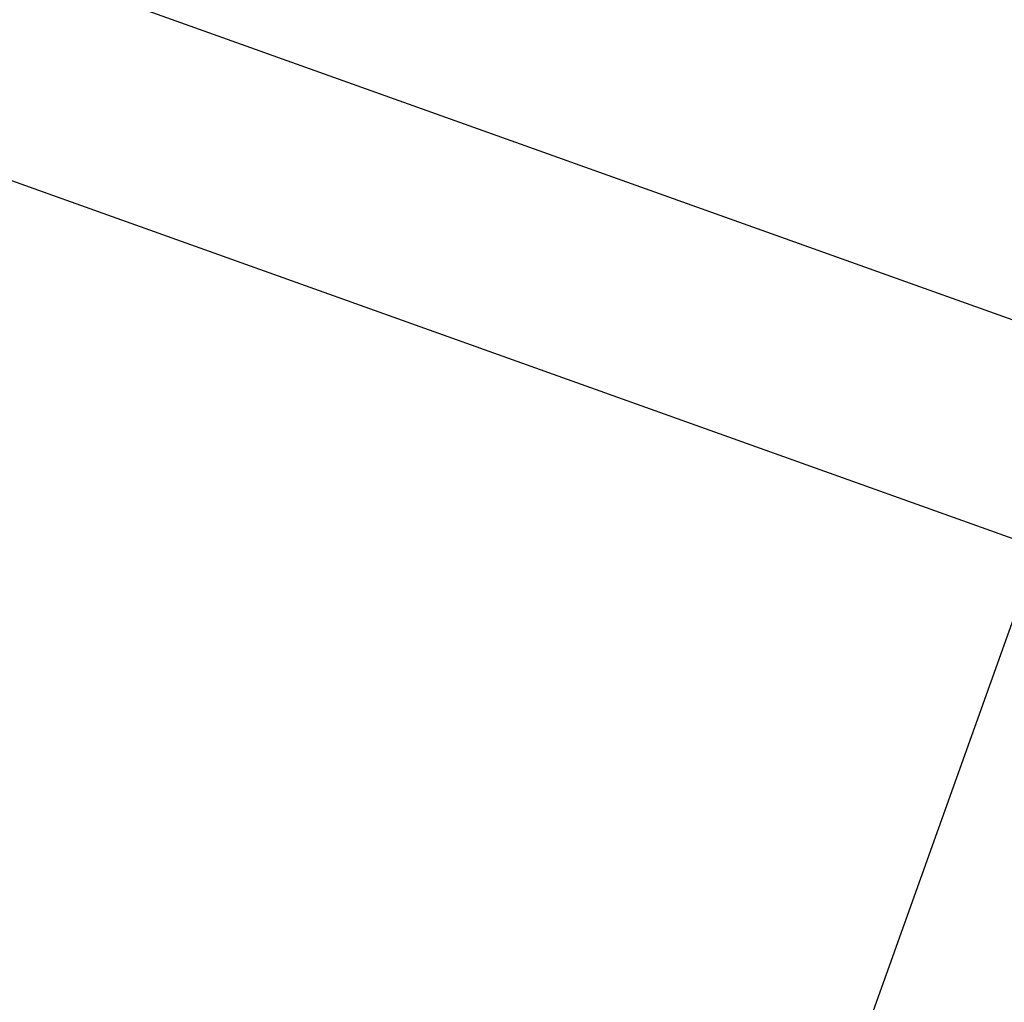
# Model space of a CAD drawing. Header units: metres. Extents: x 136326 to 138181, y 453212 to 454732.
# Tile 21 of 55: x 136554 to 136567, y 453746 to 453760. Entities that reach past the tile are written whole.
import ezdxf

# ---------------------------------------------------------------- set-up
doc = ezdxf.new("R2010")
doc.units = ezdxf.units.M
doc.layers.add('-DR-alg-bladkaders viewports', color=7, linetype='Continuous')

msp = doc.modelspace()

# ---------------------------------------------------------------- linework, layer by layer
at = {"layer": '-DR-alg-bladkaders viewports'}
for points in [[(136549.0630131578, 453965.6610350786), (136483.6251258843, 453782.5414169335), (136636.3656212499, 453727.9595244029), (136701.8035085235, 453911.079142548)], [(136568.476038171, 453755.2266495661), (136503.0308851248, 453572.0866990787), (136454.3563651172, 453589.4805631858), (136519.8015181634, 453772.6205136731)]]:
    msp.add_lwpolyline(points, close=True, dxfattribs=at)

doc.saveas('drawing.dxf')
